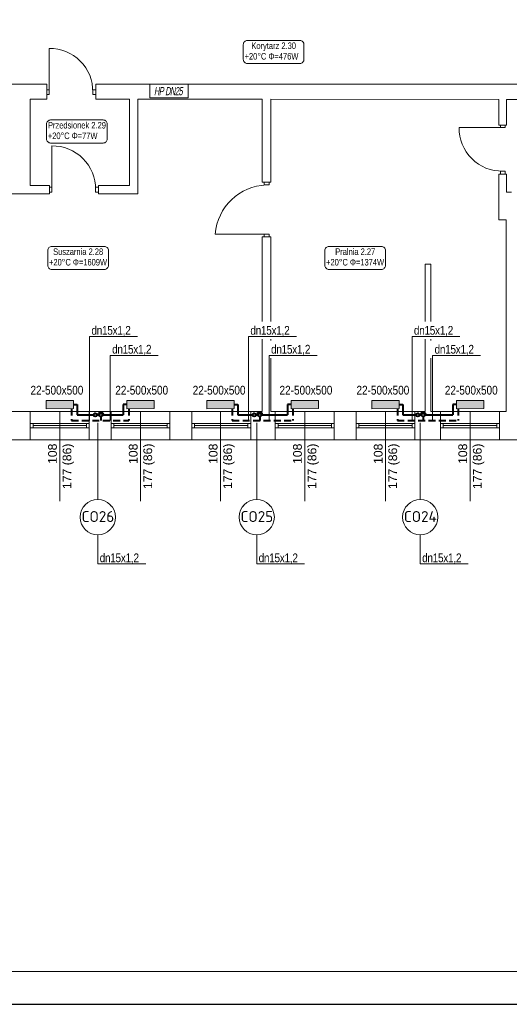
# Model space of a CAD drawing. Header units: millimetres. Extents: x -2390 to 43572, y -15084 to -12114.
# Tile 43 of 52: x 30994 to 31891, y -15084 to -13279. Entities that reach past the tile are written whole.
import ezdxf
from ezdxf import colors
from ezdxf.entities.mleader import LeaderData, LeaderLine
from ezdxf.enums import TextEntityAlignment as Align
from ezdxf.math import Vec2, Vec3

# ---------------------------------------------------------------- set-up
doc = ezdxf.new("R2010")
doc.units = ezdxf.units.MM
doc.linetypes.add('DASHDOT', pattern=[1, 0.5, -0.25, 0, -0.25])
doc.linetypes.add('DASHED', pattern=[1.905, 1.27, -0.635])
for name, color, linetype, lineweight in [('@HYDRANTOWA', 108, 'DASHDOT', 40), ('IS-Działka (powrotna)', 5, 'DASHED', 40), ('IS-Działka (zasilająca)', 1, 'Continuous', 40), ('IS-Grzejnik', 7, 'Continuous', 5), ('IS-Grzejnik_etykieta', 7, 'Continuous', 5), ('IS-opis', 7, 'Continuous', 25), ('IS-ramka', 7, 'Continuous', 15), ('opisy', 5, 'Continuous', 5), ('stolarka', 3, 'Continuous', 9), ('wymiary', 6, 'Continuous', 5), ('ściany nośne', 1, 'Continuous', 25)]:
    doc.layers.add(name, color=color, linetype=linetype, lineweight=lineweight)
doc.layers.add('IS-pomocnicze', color=2, linetype='Continuous', plot=False)
doc.layers.add('IS-Room (Automatic)', color=7, linetype='Continuous', lineweight=5, true_color=0x000000)
doc.styles.add('Arial_Narrow_____', font='ARIALN.TTF')
doc.styles.get("Standard").update_dxf_attribs({"font": 'arial.ttf'})
doc.styles.add('STYLE1', font='arial.ttf', dxfattribs={"width": 0.8, "oblique": 10})
doc.styles.add('TABELKA', font='romans.shx', dxfattribs={"width": 0.9})

# ---------------------------------------------------------------- blocks, each defined once
blk = doc.blocks.new('_None')

msp = doc.modelspace()

# ---------------------------------------------------------------- hatches: boundary and pattern name
at = {"layer": 'IS-Grzejnik', "transparency": 33554687, "extrusion": (0, 0, -1)}
for points in [[(-31092.2, -13992.1), (-31042.2, -13992.2), (-31042.2, -13977), (-31092.2, -13977)], [(-31240.2, -13992.1), (-31190.2, -13992.2), (-31190.2, -13977), (-31240.2, -13977)], [(-31386.7, -13992.1), (-31336.7, -13992.2), (-31336.7, -13977), (-31386.7, -13977)], [(-31541.2, -13992.1), (-31491.2, -13992.2), (-31491.2, -13977), (-31541.2, -13977)], [(-31689.2, -13992.1), (-31639.2, -13992.2), (-31639.2, -13977), (-31689.2, -13977)], [(-31844.2, -13992.1), (-31794.2, -13992.2), (-31794.2, -13977), (-31844.2, -13977)]]:
    msp.add_hatch(color=256, dxfattribs=at).paths.add_polyline_path(points)

# ---------------------------------------------------------------- linework, layer by layer
at = {"layer": '@HYDRANTOWA', "color": 252, "linetype": 'Continuous', "lineweight": 20, "transparency": 33554687}
msp.add_lwpolyline([(31232.5, -13422.1), (31302.5, -13422.1), (31302.5, -13397.1), (31232.5, -13397.1)], close=True, dxfattribs=at)
at = {"layer": 'IS-Działka (powrotna)', "ltscale": 10}
for p, q in [((31088.9, -13992.1), (31088.9, -14013.7)), ((31193.6, -13992.2), (31193.6, -14013.8)), ((31383.4, -13992.1), (31383.4, -14013.7)), ((31494.6, -13992.2), (31494.6, -14013.8)), ((31685.9, -13992.1), (31685.9, -14013.7)), ((31797.6, -13992.2), (31797.6, -14013.8)), ((31088.9, -14013.8), (31193.6, -14013.8)), ((31142.3, -14006.7), (31142.3, -14013.8)), ((31383.4, -14013.8), (31494.6, -14013.8)), ((31433.6, -14006.7), (31433.6, -14013.8)), ((31685.9, -14013.8), (31797.6, -14013.8)), ((31733.3, -14006.7), (31733.3, -14013.8))]:
    msp.add_line(p, q, dxfattribs=at)
at = {"layer": 'IS-Działka (powrotna)', "ltscale": 80}
for centre in [(31142.3, -14003.7), (31433.6, -14003.7), (31733.3, -14003.7)]:
    msp.add_circle(centre, 3, dxfattribs=at)
at = {"layer": 'IS-Działka (zasilająca)'}
for p, q in [((31092.2, -13984.6), (31098.9, -13984.6)), ((31098.9, -13984.6), (31098.9, -14003.7)), ((31190.2, -13984.6), (31183.6, -13984.6)), ((31183.6, -13984.6), (31183.6, -14003.7)), ((31386.7, -13984.6), (31393.4, -13984.6)), ((31393.4, -13984.6), (31393.4, -14003.7)), ((31491.2, -13984.6), (31484.6, -13984.6)), ((31484.6, -13984.6), (31484.6, -14003.7)), ((31689.2, -13984.6), (31695.9, -13984.6)), ((31695.9, -13984.6), (31695.9, -14003.7)), ((31794.2, -13984.6), (31787.6, -13984.6)), ((31787.6, -13984.6), (31787.6, -14003.7)), ((31098.9, -14003.7), (31129.3, -14003.7)), ((31135.3, -14003.7), (31137.3, -14003.7)), ((31147.3, -14003.7), (31183.6, -14003.7)), ((31393.4, -14003.7), (31419.9, -14003.7)), ((31426.6, -14003.7), (31428.6, -14003.7)), ((31438.6, -14003.7), (31484.6, -14003.7)), ((31695.9, -14003.7), (31720.3, -14003.7)), ((31726.3, -14003.7), (31728.3, -14003.7)), ((31738.3, -14003.7), (31787.6, -14003.7))]:
    msp.add_line(p, q, dxfattribs=at)
for centre in [(31132.3, -14003.7), (31423.6, -14003.7), (31723.3, -14003.7)]:
    msp.add_circle(centre, 3, dxfattribs=at)
for centre in [(31142.3, -14003.7), (31433.6, -14003.7), (31733.3, -14003.7)]:
    msp.add_arc(centre, 5, 359.9992, 180.0013, dxfattribs=at)
at = {"layer": 'IS-Grzejnik', "extrusion": (0, 0, -1)}
for points in [[(-31092.2, -13992.1), (-31042.2, -13992.2), (-31042.2, -13977), (-31092.2, -13977)], [(-31240.2, -13992.1), (-31190.2, -13992.2), (-31190.2, -13977), (-31240.2, -13977)], [(-31386.7, -13992.1), (-31336.7, -13992.2), (-31336.7, -13977), (-31386.7, -13977)], [(-31541.2, -13992.1), (-31491.2, -13992.2), (-31491.2, -13977), (-31541.2, -13977)], [(-31689.2, -13992.1), (-31639.2, -13992.2), (-31639.2, -13977), (-31689.2, -13977)], [(-31844.2, -13992.1), (-31794.2, -13992.2), (-31794.2, -13977), (-31844.2, -13977)]]:
    msp.add_lwpolyline(points, close=True, dxfattribs=at)
at = {"layer": 'IS-pomocnicze', "transparency": 33554687}
msp.add_lwpolyline([(29245.3, -15084), (35245.3, -15084), (35245.3, -12114), (29245.3, -12114), (29245.3, -15084)], dxfattribs=at)
at = {"layer": 'IS-ramka', "transparency": 33554687}
msp.add_lwpolyline([(29305.3, -15024), (35185.3, -15024), (35185.3, -12174), (29305.3, -12174)], close=True, dxfattribs=at)
at = {"layer": 'IS-Room (Automatic)'}
for points in [[(31411.1, -13359.4), (31507.3, -13359.4, 0.414214), (31514.8, -13351.9), (31514.8, -13324.8, 0.414214), (31507.3, -13317.3), (31411.1, -13317.3, 0.414214), (31403.6, -13324.8), (31403.6, -13351.9, 0.414214)], [(31050.5, -13505.2), (31146.7, -13505.2, 0.414214), (31154.2, -13497.7), (31154.2, -13470.5, 0.414214), (31146.7, -13463), (31050.5, -13463, 0.414214), (31043, -13470.5), (31043, -13497.7, 0.414214)], [(31052.7, -13737), (31148.9, -13737, 0.414214), (31156.4, -13729.5), (31156.4, -13702.3, 0.414214), (31148.9, -13694.8), (31052.7, -13694.8, 0.414214), (31045.2, -13702.3), (31045.2, -13729.5, 0.414214)], [(31560.6, -13737), (31656.7, -13737, 0.414214), (31664.2, -13729.5), (31664.2, -13702.3, 0.414214), (31656.7, -13694.8), (31560.6, -13694.8, 0.414214), (31553.1, -13702.3), (31553.1, -13729.5, 0.414214)]]:
    msp.add_lwpolyline(points, format="xyb", close=True, dxfattribs=at)
at = {"layer": 'opisy', "color": 252, "lineweight": 0}
for p, q in [((31067.2, -13997.2), (31067.2, -14161.7)), ((31215.2, -13997.2), (31215.2, -14161.7)), ((31361.7, -13997.2), (31361.7, -14161.7)), ((31516.2, -13997.2), (31516.2, -14161.7)), ((31664.2, -13997.2), (31664.2, -14161.7)), ((31819.2, -13997.2), (31819.2, -14161.7))]:
    msp.add_line(p, q, dxfattribs=at)
at = {"layer": 'stolarka', "color": 252, "lineweight": 0}
for p, q in [((31047.7, -13412), (31047.7, -13332)), ((31047.7, -13407.5), (31043.2, -13407.5)), ((31047.7, -13407.5), (31047.7, -13416.5)), ((31127.7, -13407.5), (31127.7, -13416.5)), ((31127.7, -13407.5), (31133.2, -13407.5)), ((31047.7, -13416.5), (31043.2, -13416.5)), ((31127.7, -13416.5), (31133.2, -13416.5)), ((31879.2, -13476.7), (31799.2, -13476.7)), ((31874.7, -13476.7), (31874.7, -13472.2)), ((31883.7, -13476.7), (31874.7, -13476.7)), ((31883.7, -13476.7), (31883.7, -13472.2)), ((31052.7, -13590.6), (31052.7, -13510.6)), ((31874.7, -13556.7), (31874.7, -13562.2)), ((31883.7, -13556.7), (31874.7, -13556.7)), ((31883.7, -13556.7), (31883.7, -13562.2)), ((31052.7, -13586.1), (31048.2, -13586.1)), ((31052.7, -13586.1), (31052.7, -13595.1)), ((31132.7, -13586.1), (31132.7, -13595.1)), ((31132.7, -13586.1), (31138.2, -13586.1)), ((31441.7, -13582.1), (31441.7, -13577.1)), ((31441.7, -13582.1), (31450.7, -13582.1)), ((31450.7, -13582.1), (31450.7, -13577.1)), ((31052.7, -13595.1), (31048.2, -13595.1)), ((31132.7, -13595.1), (31138.2, -13595.1)), ((31446.2, -13672.1), (31352.2, -13672.1)), ((31441.7, -13672.1), (31441.7, -13677.1)), ((31441.7, -13672.1), (31450.7, -13672.1)), ((31450.7, -13672.1), (31450.7, -13677.1)), ((31013.2, -14019.2), (31018.2, -14019.2)), ((31018.2, -14019.2), (31018.2, -14027.2)), ((31018.2, -14019.2), (31116.2, -14019.2)), ((31018.2, -14023.2), (31116.2, -14023.2)), ((31121.2, -14019.2), (31116.2, -14019.2)), ((31116.2, -14019.2), (31116.2, -14027.2)), ((31161.2, -14019.2), (31166.2, -14019.2)), ((31166.2, -14019.2), (31166.2, -14027.2)), ((31166.2, -14019.2), (31264.2, -14019.2)), ((31166.2, -14023.2), (31264.2, -14023.2)), ((31269.2, -14019.2), (31264.2, -14019.2)), ((31264.2, -14019.2), (31264.2, -14027.2)), ((31309.2, -14019.2), (31314.2, -14019.2)), ((31314.2, -14019.2), (31314.2, -14027.2)), ((31314.2, -14019.2), (31412.2, -14019.2)), ((31314.2, -14023.2), (31412.2, -14023.2)), ((31417.2, -14019.2), (31412.2, -14019.2)), ((31412.2, -14019.2), (31412.2, -14027.2)), ((31462.2, -14019.2), (31467.2, -14019.2)), ((31467.2, -14019.2), (31467.2, -14027.2)), ((31467.2, -14019.2), (31565.2, -14019.2)), ((31467.2, -14023.2), (31565.2, -14023.2)), ((31570.2, -14019.2), (31565.2, -14019.2)), ((31565.2, -14019.2), (31565.2, -14027.2)), ((31610.2, -14019.2), (31615.2, -14019.2)), ((31615.2, -14019.2), (31615.2, -14027.2)), ((31615.2, -14019.2), (31713.2, -14019.2)), ((31615.2, -14023.2), (31713.2, -14023.2)), ((31718.2, -14019.2), (31713.2, -14019.2)), ((31713.2, -14019.2), (31713.2, -14027.2)), ((31765.2, -14019.2), (31770.2, -14019.2)), ((31770.2, -14019.2), (31770.2, -14027.2)), ((31770.2, -14019.2), (31868.2, -14019.2)), ((31770.2, -14023.2), (31868.2, -14023.2)), ((31873.2, -14019.2), (31868.2, -14019.2)), ((31868.2, -14019.2), (31868.2, -14027.2)), ((31018.2, -14027.2), (31013.2, -14027.2)), ((31018.2, -14027.2), (31116.2, -14027.2)), ((31116.2, -14027.2), (31121.2, -14027.2)), ((31166.2, -14027.2), (31161.2, -14027.2)), ((31166.2, -14027.2), (31264.2, -14027.2)), ((31264.2, -14027.2), (31269.2, -14027.2)), ((31314.2, -14027.2), (31309.2, -14027.2)), ((31314.2, -14027.2), (31412.2, -14027.2)), ((31412.2, -14027.2), (31417.2, -14027.2)), ((31467.2, -14027.2), (31462.2, -14027.2)), ((31467.2, -14027.2), (31565.2, -14027.2)), ((31565.2, -14027.2), (31570.2, -14027.2)), ((31615.2, -14027.2), (31610.2, -14027.2)), ((31615.2, -14027.2), (31713.2, -14027.2)), ((31713.2, -14027.2), (31718.2, -14027.2)), ((31770.2, -14027.2), (31765.2, -14027.2)), ((31770.2, -14027.2), (31868.2, -14027.2)), ((31868.2, -14027.2), (31873.2, -14027.2))]:
    msp.add_line(p, q, dxfattribs=at)
for points in [[(31047.7, -13332, -0.425735), (31127.7, -13412)], [(31799.2, -13476.7, 0.425735), (31879.2, -13556.7)], [(31052.7, -13510.6, -0.425735), (31132.7, -13590.6)], [(31352.2, -13672.1, -0.381595), (31446.2, -13582.1)]]:
    msp.add_lwpolyline(points, format="xyb", dxfattribs=at)
at = {"layer": 'wymiary', "color": 0}
for p, q in [((31136.9, -14018.1), (31136.9, -14158.7)), ((31428.2, -14018.1), (31428.2, -14158.7)), ((31727.9, -14018.1), (31727.9, -14158.7))]:
    msp.add_line(p, q, dxfattribs=at)
at = {"layer": 'ściany nośne', "color": 252, "lineweight": 0}
for p, q in [((31043.2, -13397.1), (30819.2, -13397.1)), ((31043.2, -13425.1), (31043.2, -13397.1)), ((32062.2, -13397.1), (31133.2, -13397.1)), ((31133.2, -13397.1), (31133.2, -13425.1)), ((31013.2, -13425.1), (31013.2, -13583.1)), ((31013.2, -13425.1), (31043.2, -13425.1)), ((31133.2, -13425.1), (31195.2, -13425.1)), ((31195.2, -13425.1), (31195.2, -13583.1)), ((31210.2, -13425.1), (31210.2, -13598.1)), ((31210.2, -13425.1), (31438.2, -13425.1)), ((31438.2, -13577.1), (31438.2, -13425.1)), ((31872.2, -13425.2), (31454.2, -13425.1)), ((31454.2, -13577.1), (31454.2, -13425.1)), ((31872.2, -13472.2), (31872.2, -13425.2)), ((31886.2, -13472.2), (31886.2, -13425.2)), ((31886.2, -13425.2), (32040.2, -13425.2)), ((31872.2, -13472.2), (31886.2, -13472.2)), ((31872.2, -13646.2), (31872.2, -13562.2)), ((31886.2, -13562.2), (31872.2, -13562.2)), ((31886.2, -13595.2), (31886.2, -13562.2)), ((31013.2, -13583.1), (31048.2, -13583.1)), ((31048.2, -13583.1), (31048.2, -13598.1)), ((31195.2, -13583.1), (31138.2, -13583.1)), ((31138.2, -13583.1), (31138.2, -13598.1)), ((31438.2, -13577.1), (31454.2, -13577.1)), ((31048.2, -13598.1), (30979.2, -13598.1)), ((31210.2, -13598.1), (31138.2, -13598.1)), ((31886.2, -13595.2), (31895.2, -13595.2)), ((31885.2, -13646.2), (31872.2, -13646.2)), ((31885.2, -13997.2), (31885.2, -13646.2)), ((31438.2, -13997.2), (31438.2, -13677.1)), ((31454.2, -13677.1), (31438.2, -13677.1)), ((31454.2, -13997.2), (31454.2, -13677.1)), ((31737.2, -13727.1), (31737.2, -13997.2)), ((31737.2, -13727.1), (31747.2, -13727.1)), ((31747.2, -13727.1), (31747.2, -13997.2)), ((31000.2, -13997.2), (30865.2, -13997.2)), ((31133.2, -13997.2), (31000.2, -13997.2)), ((31013.2, -13997.2), (31013.2, -14049.2)), ((31121.2, -13997.2), (31121.2, -14049.2)), ((31438.2, -13997.2), (31133.2, -13997.2)), ((31161.2, -13997.2), (31161.2, -14049.2)), ((31269.2, -13997.2), (31269.2, -14049.2)), ((31309.2, -13997.2), (31309.2, -14049.2)), ((31417.2, -13997.2), (31417.2, -14049.2)), ((31737.2, -13997.2), (31454.2, -13997.2)), ((31462.2, -14049.2), (31462.2, -13997.2)), ((31570.2, -14049.2), (31570.2, -13997.2)), ((31610.2, -14049.2), (31610.2, -13997.2)), ((31718.2, -14049.2), (31718.2, -13997.2)), ((31881.2, -13997.2), (31747.2, -13997.2)), ((31765.2, -14049.2), (31765.2, -13997.2)), ((31873.2, -13997.2), (31873.2, -14049.2)), ((31885.2, -13997.2), (31881.2, -13997.2)), ((32951.2, -14049.2), (30357.2, -14049.2))]:
    msp.add_line(p, q, dxfattribs=at)
at = {"layer": 'ściany nośne'}
for p, q in [((31132.3, -14003.7), (31132.3, -14003.7)), ((31423.6, -14003.7), (31423.6, -14003.7)), ((31723.3, -14003.7), (31723.3, -14003.7))]:
    msp.add_line(p, q, dxfattribs=at)

# ---------------------------------------------------------------- texts
at = {"color": 0, "ltscale": 10, "insert": (26613.5, -14358.7), "char_height": 27.3, "width": 1403.675, "attachment_point": 1}
msp.add_mtext('\\pi354.59;{\\fCalibri|b0|i0|c0|p34;Pracownia Projektowa "KONSTRUKTOR"\\P\\pi239.68;siedziba: ul. Wojska Polskiego 5, 58-160 Świebodzice,\\P\\pi297.58;biuro: ul. Broniewskiego 1B, 58-309 Wałbrzych}', dxfattribs=at)
at = {"layer": '@HYDRANTOWA', "color": 252, "lineweight": 20, "transparency": 33554687, "insert": (31239.9, -13402.7), "char_height": 15, "width": 74.95, "attachment_point": 1, "style": 'STYLE1'}
msp.add_mtext('{\\W0.65;\\T0.9;HP DN25}', dxfattribs=at)
at = {"layer": 'IS-Room (Automatic)', "style": 'Arial_Narrow_____'}
for s, p in [('Korytarz 2.30', (31459.3, -13336.5)), ('Przedsionek 2.29', (31098.7, -13482.2)), ('Suszarnia 2.28', (31100.9, -13714)), ('Pralnia 2.27', (31608.7, -13714))]:
    msp.add_text(s, height=12, dxfattribs=at).set_placement(p, align=Align.BOTTOM_CENTER)
for p in [(31445.9, -13340.2), (31085.3, -13486), (31087.5, -13717.7), (31595.3, -13717.7)]:
    msp.add_text('+20°C', height=12, dxfattribs=at).set_placement(p, align=Align.TOP_RIGHT)
for s, p in [('Φ=476W', (31449.6, -13340.2)), ('Φ=77W', (31089, -13486)), ('Φ=1609W', (31091.2, -13717.7)), ('Φ=1374W', (31599, -13717.7))]:
    msp.add_text(s, height=12, dxfattribs=at).set_placement(p, align=Align.TOP_LEFT)
at = {"layer": 'opisy', "color": 252, "lineweight": 0, "char_height": 16, "width": 104.913, "attachment_point": 3, "rotation": 90}
for insert in [(31045.8, -14056.2), (31193.8, -14056.2), (31340.3, -14056.2), (31494.8, -14056.2), (31642.8, -14056.2), (31797.8, -14056.2)]:
    msp.add_mtext('108\\P177 (86)', dxfattribs=dict(at, insert=insert))

# ---------------------------------------------------------------- next in the draw order: texts
at = {"layer": 'IS-Grzejnik_etykieta', "lineweight": 0, "char_height": 16, "attachment_point": 1, "bg_fill": 2}
for insert in [(31013.6, -13950.3), (31169, -13950.3), (31310.8, -13950.3), (31470, -13950.3), (31611, -13950.3), (31773, -13950.3)]:
    msp.add_mtext_dynamic_manual_height_columns('{\\fArial Narrow|b0|i0|c238|p34;22-500x500}', width=61.082, gutter_width=299.6, heights=[0], dxfattribs=dict(at, insert=insert))
at = {"layer": 'IS-Grzejnik_etykieta', "char_height": 20, "width": 65.015, "attachment_point": 1, "style": 'Arial_Narrow_____', "bg_fill": 2}
for s, insert in [('\\pxqc;{\\fISOCPEUR|b0|i0|c238|p34;CO26}', (31104.6, -14179.9)), ('\\pxqc;{\\fISOCPEUR|b0|i0|c238|p34;CO25}', (31395.9, -14179.9)), ('\\pxqc;{\\fISOCPEUR|b0|i0|c238|p34;CO24}', (31695.5, -14179.9))]:
    msp.add_mtext(s, dxfattribs=dict(at, insert=insert))

# ---------------------------------------------------------------- next in the draw order: linework, layer by layer
at = {"layer": 'wymiary', "color": 0}
for centre in [(31136.9, -14191), (31428.2, -14191), (31727.9, -14191)]:
    msp.add_circle(centre, 32.3, dxfattribs=at)

# ---------------------------------------------------------------- next in the draw order: leaders
at = {"layer": 'IS-opis', "color": 7}
ml = msp.add_multileader_mtext('Standard', dxfattribs=at)
ml.set_content('{\\fArial Narrow|b0|i0|c238|p34;\\W1;\\T0.95;\\C256;dn15x1,2}', color=7, style='TABELKA')
ml.set_leader_properties(color=256, linetype='ByLayer', lineweight=5)
ml.set_arrow_properties(name='NONE')
ml.build(insert=Vec2(0, 0))
ml.multileader.update_dxf_attribs({"has_dogleg": 0, "text_left_attachment_type": 6, "text_right_attachment_type": 6, "dogleg_length": 0, "arrow_head_size": 0})
ctx = ml.context
ctx.base_point, ctx.char_height, ctx.arrow_head_size, ctx.landing_gap_size, ctx.plane_origin, ctx.plane_y_axis = Vec3(31159.7, -13894.5), 16, 0, 4, Vec3(27871.6, -14476.9), Vec3(0, 1, 0)
ctx.left_attachment, ctx.right_attachment, ctx.text_align_type = 6, 6, 1
notes = []
notes.append((ctx, [(1, (1, 1, 0), (31159.7, -13894.5), (1, 0), 0, [(0, [(31159.7, -14013.7)], 0, [])])]))
ctx.mtext.insert, ctx.mtext.alignment, ctx.mtext.line_spacing_style, ctx.mtext.flow_direction = Vec3(31199, -13875.3), 2, 2, 5
ctx.mtext.has_bg_fill, ctx.mtext.bg_color, ctx.mtext.bg_scale_factor, ctx.mtext.bg_transparency, ctx.mtext.use_window_bg_color = 1, -1027028792, 1.5, 0, 1
ml = msp.add_multileader_mtext('Standard', dxfattribs=at)
ml.set_content('{\\fArial Narrow|b0|i0|c238|p34;\\W1;\\T0.95;\\C256;dn15x1,2}', color=7, style='TABELKA')
ml.set_leader_properties(color=256, linetype='ByLayer', lineweight=5)
ml.set_arrow_properties(name='NONE')
ml.build(insert=Vec2(0, 0))
ml.multileader.update_dxf_attribs({"has_dogleg": 0, "text_left_attachment_type": 6, "text_right_attachment_type": 6, "dogleg_length": 0, "arrow_head_size": 0})
ctx = ml.context
ctx.base_point, ctx.char_height, ctx.arrow_head_size, ctx.landing_gap_size, ctx.plane_origin, ctx.plane_y_axis = Vec3(31451, -13894.5), 16, 0, 4, Vec3(28162.9, -14476.9), Vec3(0, 1, 0)
ctx.left_attachment, ctx.right_attachment, ctx.text_align_type = 6, 6, 1
notes.append((ctx, [(1, (1, 1, 0), (31451, -13894.5), (1, 0), 0, [(0, [(31451, -14013.7)], 0, [])])]))
ctx.mtext.insert, ctx.mtext.alignment, ctx.mtext.line_spacing_style, ctx.mtext.flow_direction = Vec3(31490.3, -13875.3), 2, 2, 5
ctx.mtext.has_bg_fill, ctx.mtext.bg_color, ctx.mtext.bg_scale_factor, ctx.mtext.bg_transparency, ctx.mtext.use_window_bg_color = 1, -1027028792, 1.5, 0, 1
ml = msp.add_multileader_mtext('Standard', dxfattribs=at)
ml.set_content('{\\fArial Narrow|b0|i0|c238|p34;\\W1;\\T0.95;\\C256;dn15x1,2}', color=7, style='TABELKA')
ml.set_leader_properties(color=256, linetype='ByLayer', lineweight=5)
ml.set_arrow_properties(name='NONE')
ml.build(insert=Vec2(0, 0))
ml.multileader.update_dxf_attribs({"has_dogleg": 0, "text_left_attachment_type": 6, "text_right_attachment_type": 6, "dogleg_length": 0, "arrow_head_size": 0})
ctx = ml.context
ctx.base_point, ctx.char_height, ctx.arrow_head_size, ctx.landing_gap_size, ctx.plane_origin, ctx.plane_y_axis = Vec3(31750.6, -13894.5), 16, 0, 4, Vec3(28462.6, -14476.9), Vec3(0, 1, 0)
ctx.left_attachment, ctx.right_attachment, ctx.text_align_type = 6, 6, 1
notes.append((ctx, [(1, (1, 1, 0), (31750.6, -13894.5), (1, 0), 0, [(0, [(31750.6, -14013.7)], 0, [])])]))
ctx.mtext.insert, ctx.mtext.alignment, ctx.mtext.line_spacing_style, ctx.mtext.flow_direction = Vec3(31790, -13875.3), 2, 2, 5
ctx.mtext.has_bg_fill, ctx.mtext.bg_color, ctx.mtext.bg_scale_factor, ctx.mtext.bg_transparency, ctx.mtext.use_window_bg_color = 1, -1027028792, 1.5, 0, 1
for ctx, leaders in notes:
    for number, flags, end, landing, length, lines in leaders:
        leader = LeaderData()
        leader.index, (leader.has_last_leader_line, leader.has_dogleg_vector, leader.attachment_direction) = number, flags
        leader.last_leader_point, leader.dogleg_vector, leader.dogleg_length = Vec3(end), Vec3(landing), length
        for number, points, colour, breaks in lines:
            line = LeaderLine()
            line.index, line.vertices, line.color, line.breaks = number, Vec3.list(points), colors.encode_raw_color(colour), breaks
            leader.lines.append(line)
        ctx.leaders.append(leader)

# ---------------------------------------------------------------- next in the draw order: leaders
ml = msp.add_multileader_mtext('Standard', dxfattribs=at)
ml.set_content('{\\fArial Narrow|b0|i0|c238|p34;\\W1;\\T0.95;\\C256;dn15x1,2}', color=7, style='TABELKA')
ml.set_leader_properties(color=256, linetype='ByLayer', lineweight=5)
ml.set_arrow_properties(name='NONE')
ml.build(insert=Vec2(0, 0))
ml.multileader.update_dxf_attribs({"has_dogleg": 0, "text_left_attachment_type": 6, "text_right_attachment_type": 6, "dogleg_length": 0, "arrow_head_size": 0})
ctx = ml.context
ctx.base_point, ctx.char_height, ctx.arrow_head_size, ctx.landing_gap_size, ctx.plane_origin, ctx.plane_y_axis = Vec3(31121.8, -13859.8), 16, 0, 4, Vec3(27833.7, -14476.9), Vec3(0, 1, 0)
ctx.left_attachment, ctx.right_attachment, ctx.text_align_type = 6, 6, 1
notes = []
notes.append((ctx, [(1, (1, 1, 0), (31121.8, -13859.8), (1, 0), 0, [(0, [(31121.8, -14013.7)], 0, [])])]))
ctx.mtext.insert, ctx.mtext.alignment, ctx.mtext.line_spacing_style, ctx.mtext.flow_direction = Vec3(31161.1, -13840.6), 2, 2, 5
ctx.mtext.has_bg_fill, ctx.mtext.bg_color, ctx.mtext.bg_scale_factor, ctx.mtext.bg_transparency, ctx.mtext.use_window_bg_color = 1, -1027028792, 1.5, 0, 1
ml = msp.add_multileader_mtext('Standard', dxfattribs=at)
ml.set_content('{\\fArial Narrow|b0|i0|c238|p34;\\W1;\\T0.95;\\C256;dn15x1,2}', color=7, style='TABELKA')
ml.set_leader_properties(color=256, linetype='ByLayer', lineweight=5)
ml.set_arrow_properties(name='NONE')
ml.build(insert=Vec2(0, 0))
ml.multileader.update_dxf_attribs({"has_dogleg": 0, "text_left_attachment_type": 6, "text_right_attachment_type": 6, "dogleg_length": 0, "arrow_head_size": 0})
ctx = ml.context
ctx.base_point, ctx.char_height, ctx.arrow_head_size, ctx.landing_gap_size, ctx.plane_origin, ctx.plane_y_axis = Vec3(31413.1, -13859.8), 16, 0, 4, Vec3(28125, -14476.9), Vec3(0, 1, 0)
ctx.left_attachment, ctx.right_attachment, ctx.text_align_type = 6, 6, 1
notes.append((ctx, [(1, (1, 1, 0), (31413.1, -13859.8), (1, 0), 0, [(0, [(31413.1, -14013.7)], 0, [])])]))
ctx.mtext.insert, ctx.mtext.alignment, ctx.mtext.line_spacing_style, ctx.mtext.flow_direction = Vec3(31452.4, -13840.6), 2, 2, 5
ctx.mtext.has_bg_fill, ctx.mtext.bg_color, ctx.mtext.bg_scale_factor, ctx.mtext.bg_transparency, ctx.mtext.use_window_bg_color = 1, -1027028792, 1.5, 0, 1
ml = msp.add_multileader_mtext('Standard', dxfattribs=at)
ml.set_content('{\\fArial Narrow|b0|i0|c238|p34;\\W1;\\T0.95;\\C256;dn15x1,2}', color=7, style='TABELKA')
ml.set_leader_properties(color=256, linetype='ByLayer', lineweight=5)
ml.set_arrow_properties(name='NONE')
ml.build(insert=Vec2(0, 0))
ml.multileader.update_dxf_attribs({"has_dogleg": 0, "text_left_attachment_type": 6, "text_right_attachment_type": 6, "dogleg_length": 0, "arrow_head_size": 0})
ctx = ml.context
ctx.base_point, ctx.char_height, ctx.arrow_head_size, ctx.landing_gap_size, ctx.plane_origin, ctx.plane_y_axis = Vec3(31712.8, -13859.8), 16, 0, 4, Vec3(28424.7, -14476.9), Vec3(0, 1, 0)
ctx.left_attachment, ctx.right_attachment, ctx.text_align_type = 6, 6, 1
notes.append((ctx, [(1, (1, 1, 0), (31712.8, -13859.8), (1, 0), 0, [(0, [(31712.8, -14013.7)], 0, [])])]))
ctx.mtext.insert, ctx.mtext.alignment, ctx.mtext.line_spacing_style, ctx.mtext.flow_direction = Vec3(31752.1, -13840.6), 2, 2, 5
ctx.mtext.has_bg_fill, ctx.mtext.bg_color, ctx.mtext.bg_scale_factor, ctx.mtext.bg_transparency, ctx.mtext.use_window_bg_color = 1, -1027028792, 1.5, 0, 1
ml = msp.add_multileader_mtext('Standard', dxfattribs=at)
ml.set_content('{\\fArial Narrow|b0|i0|c238|p34;\\W1;\\T0.95;\\C256;dn15x1,2}', color=7, style='TABELKA')
ml.set_leader_properties(color=256, linetype='ByLayer', lineweight=5)
ml.set_arrow_properties(name='NONE')
ml.build(insert=Vec2(0, 0))
ml.multileader.update_dxf_attribs({"has_dogleg": 0, "text_left_attachment_type": 6, "text_right_attachment_type": 6, "dogleg_length": 0, "arrow_head_size": 0})
ctx = ml.context
ctx.base_point, ctx.char_height, ctx.arrow_head_size, ctx.landing_gap_size, ctx.plane_origin, ctx.plane_y_axis = Vec3(31136.9, -14276.8), 16, 0, 4, Vec3(27848.8, -14754.7), Vec3(0, 1, 0)
ctx.left_attachment, ctx.right_attachment, ctx.text_align_type = 6, 6, 1
notes.append((ctx, [(1, (1, 1, 0), (31136.9, -14276.8), (1, 0), 0, [(0, [(31136.9, -14223.2)], 0, [])])]))
ctx.mtext.insert, ctx.mtext.alignment, ctx.mtext.line_spacing_style, ctx.mtext.flow_direction = Vec3(31176.2, -14257.6), 2, 2, 5
ctx.mtext.has_bg_fill, ctx.mtext.bg_color, ctx.mtext.bg_scale_factor, ctx.mtext.bg_transparency, ctx.mtext.use_window_bg_color = 1, -1027028792, 1.5, 0, 1
ml = msp.add_multileader_mtext('Standard', dxfattribs=at)
ml.set_content('{\\fArial Narrow|b0|i0|c238|p34;\\W1;\\T0.95;\\C256;dn15x1,2}', color=7, style='TABELKA')
ml.set_leader_properties(color=256, linetype='ByLayer', lineweight=5)
ml.set_arrow_properties(name='NONE')
ml.build(insert=Vec2(0, 0))
ml.multileader.update_dxf_attribs({"has_dogleg": 0, "text_left_attachment_type": 6, "text_right_attachment_type": 6, "dogleg_length": 0, "arrow_head_size": 0})
ctx = ml.context
ctx.base_point, ctx.char_height, ctx.arrow_head_size, ctx.landing_gap_size, ctx.plane_origin, ctx.plane_y_axis = Vec3(31428.2, -14276.8), 16, 0, 4, Vec3(28140.1, -14754.7), Vec3(0, 1, 0)
ctx.left_attachment, ctx.right_attachment, ctx.text_align_type = 6, 6, 1
notes.append((ctx, [(1, (1, 1, 0), (31428.2, -14276.8), (1, 0), 0, [(0, [(31428.2, -14223.2)], 0, [])])]))
ctx.mtext.insert, ctx.mtext.alignment, ctx.mtext.line_spacing_style, ctx.mtext.flow_direction = Vec3(31467.5, -14257.6), 2, 2, 5
ctx.mtext.has_bg_fill, ctx.mtext.bg_color, ctx.mtext.bg_scale_factor, ctx.mtext.bg_transparency, ctx.mtext.use_window_bg_color = 1, -1027028792, 1.5, 0, 1
ml = msp.add_multileader_mtext('Standard', dxfattribs=at)
ml.set_content('{\\fArial Narrow|b0|i0|c238|p34;\\W1;\\T0.95;\\C256;dn15x1,2}', color=7, style='TABELKA')
ml.set_leader_properties(color=256, linetype='ByLayer', lineweight=5)
ml.set_arrow_properties(name='NONE')
ml.build(insert=Vec2(0, 0))
ml.multileader.update_dxf_attribs({"has_dogleg": 0, "text_left_attachment_type": 6, "text_right_attachment_type": 6, "dogleg_length": 0, "arrow_head_size": 0})
ctx = ml.context
ctx.base_point, ctx.char_height, ctx.arrow_head_size, ctx.landing_gap_size, ctx.plane_origin, ctx.plane_y_axis = Vec3(31727.9, -14276.8), 16, 0, 4, Vec3(28439.8, -14754.7), Vec3(0, 1, 0)
ctx.left_attachment, ctx.right_attachment, ctx.text_align_type = 6, 6, 1
notes.append((ctx, [(1, (1, 1, 0), (31727.9, -14276.8), (1, 0), 0, [(0, [(31727.9, -14223.2)], 0, [])])]))
ctx.mtext.insert, ctx.mtext.alignment, ctx.mtext.line_spacing_style, ctx.mtext.flow_direction = Vec3(31767.2, -14257.6), 2, 2, 5
ctx.mtext.has_bg_fill, ctx.mtext.bg_color, ctx.mtext.bg_scale_factor, ctx.mtext.bg_transparency, ctx.mtext.use_window_bg_color = 1, -1027028792, 1.5, 0, 1
for ctx, leaders in notes:
    for number, flags, end, landing, length, lines in leaders:
        leader = LeaderData()
        leader.index, (leader.has_last_leader_line, leader.has_dogleg_vector, leader.attachment_direction) = number, flags
        leader.last_leader_point, leader.dogleg_vector, leader.dogleg_length = Vec3(end), Vec3(landing), length
        for number, points, colour, breaks in lines:
            line = LeaderLine()
            line.index, line.vertices, line.color, line.breaks = number, Vec3.list(points), colors.encode_raw_color(colour), breaks
            leader.lines.append(line)
        ctx.leaders.append(leader)

doc.saveas('drawing.dxf')
